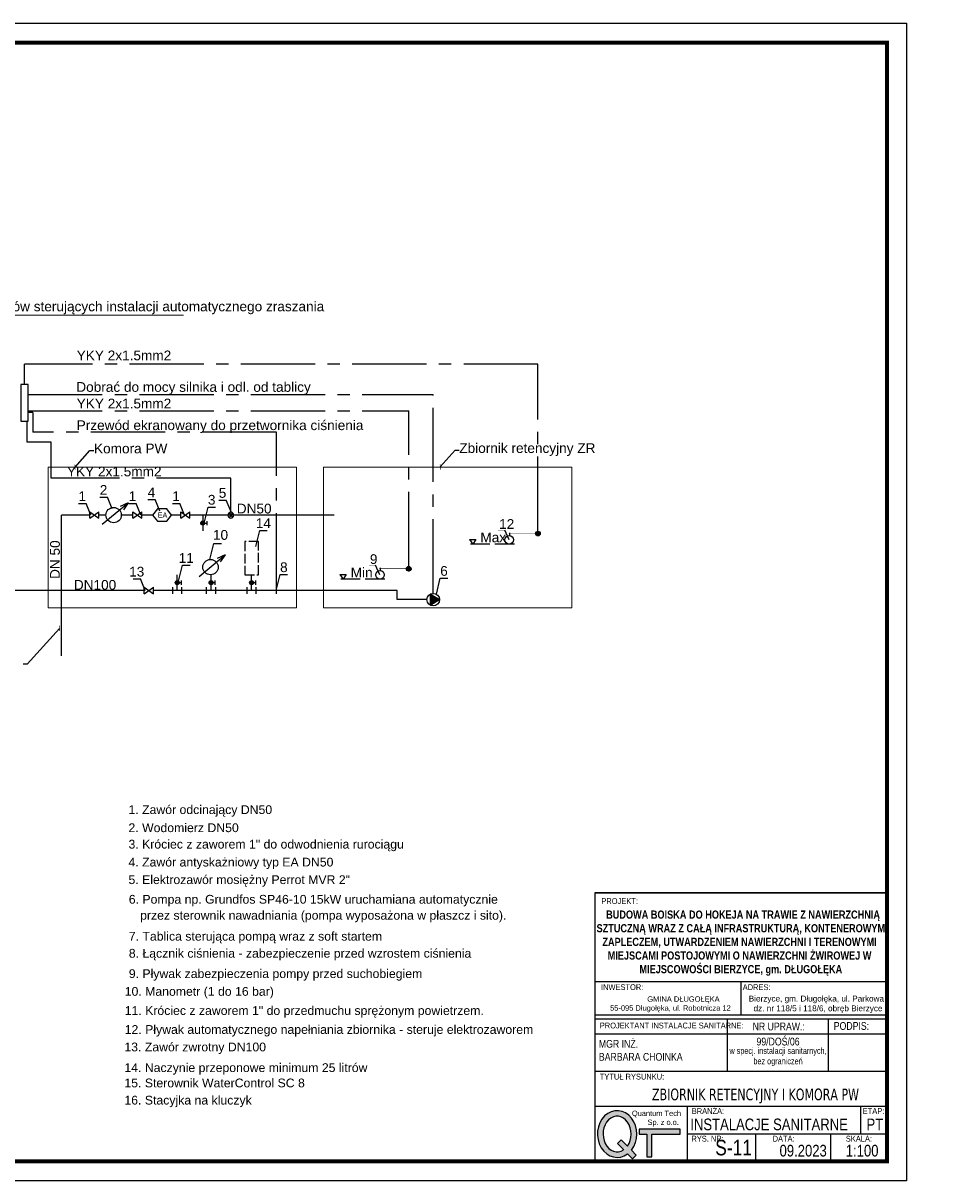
# Model space of a CAD drawing. Extents: x -118729 to -53705, y 33529 to 45095.
# Tile 83 of 83: x -56036 to -53705, y 33529 to 36499. Entities that reach past the tile are written whole.
import ezdxf
from ezdxf.enums import TextEntityAlignment as Align

# ---------------------------------------------------------------- set-up
doc = ezdxf.new("R2010")
doc.units = 0
doc.header["$LTSCALE"] = 10
doc.header["$MEASUREMENT"] = 0
doc.linetypes.add('CENTER2', pattern=[28.575, 19.05, -3.175, 3.175, -3.175])
doc.linetypes.add('GEN3A', pattern=[3.125, 2.5, -0.625])
doc.layers.get('0').update_dxf_attribs({"color": 9, "linetype": 'CONTINUOUS'})
doc.layers.add('0N', color=7, linetype='CONTINUOUS', lineweight=0)
doc.layers.add('S_TAB_RZĘDNYCH', color=9, linetype='CONTINUOUS', lineweight=13)
for name, color, linetype in [('GR025', 7, 'CONTINUOUS'), ('GR_025', 131, 'CONTINUOUS'), ('LEITUNG110', 91, 'CONTINUOUS'), ('LEITUNG63', 30, 'CONTINUOUS'), ('linie', 7, 'CONTINUOUS'), ('PRZEWOD STERUJACY 2(3)x1.5mm2', 6, 'GEN3A'), ('VENTIL', 7, 'CONTINUOUS')]:
    doc.layers.add(name, color=color, linetype=linetype)
doc.styles.add('LEGNICA', font='arial.ttf')
doc.styles.add('PS-opis-bg', font='txt', dxfattribs={"width": 0.8})
doc.styles.add('ROMANS', font='arial.ttf', dxfattribs={"height": 20})
doc.dimstyles.new('ISO-25', dxfattribs={"dimtxt": 20, "dimasz": 10, "dimexe": 10, "dimexo": 1, "dimgap": 2, "dimtad": 1, "dimdec": 0, "dimtxsty": 'LEGNICA', "dimblk": 'ARCHTICK', "dimcen": 2.5, "dimclrd": 4, "dimclrt": 6, "dimadec": 0, "dimazin": 0, "dimtfac": 1, "dimtdec": 0, "dimtmove": 1, "dimatfit": 3, "dimldrblk": 'ARCHTICK', "dimfxl": 0, "dimarcsym": 0})

# ---------------------------------------------------------------- blocks, each defined once
blk = doc.blocks.new('_ARCHTICK')
at = {"color": 0, "linetype": 'ByBlock', "const_width": 0.15}
blk.add_lwpolyline([(-0.5, -0.5), (0.5, 0.5)], dxfattribs=at)
blk = doc.blocks.new('A$C1CD21F0D')
at = {"layer": 'VENTIL'}
for p, q in [((1.5, 5.6), (4.5, 0.4)), ((1.5, 0.4), (4.5, 5.6))]:
    blk.add_line(p, q, dxfattribs=at)
blk.add_circle((3, 3), 3, dxfattribs=at)
blk = doc.blocks.new('zw$C8BF')
h = blk.add_hatch(color=256)
edge = h.paths.add_edge_path()
edge.add_line((6.45, 1.06), (7.51, 0))
edge.add_line((7.51, 0), (8.29, 0.78))
edge.add_line((8.29, 0.78), (7.24, 1.83))
edge.add_ellipse((4.2, 5.28), major_axis=(0, 5), ratio=0.84, start_angle=226.3587, end_angle=572.4392)
edge = h.paths.add_edge_path(flags=16)
edge.add_line((4.26, 3.25), (5.6, 1.92))
edge.add_ellipse((4.2, 5.28), major_axis=(0, -3.8), ratio=0.789474, start_angle=-313.1631, end_angle=27.7397, ccw=False)
edge.add_line((6.39, 2.68), (5.04, 4.03))
edge.add_line((5.04, 4.03), (4.26, 3.25))
blk.add_hatch(color=256).paths.add_polyline_path([(8.92, 6.29), (8.92, 5.23), (10.55, 5.23), (10.55, 0.42), (11.6, 0.42), (11.6, 5.23), (17.67, 5.23), (17.67, 6.29)])
for points in [[(11.6, 5.23), (17.67, 5.23), (17.67, 6.29), (8.92, 6.29), (8.92, 5.23), (10.55, 5.23)], [(10.55, 5.23), (10.55, 0.42), (11.6, 0.42), (11.6, 5.23)], [(6.39, 2.68), (5.04, 4.03), (4.26, 3.25), (5.6, 1.92)], [(6.45, 1.06), (7.51, 0), (8.29, 0.78), (7.24, 1.83)]]:
    blk.add_lwpolyline(points)
for major_axis, ratio, start_param, end_param in [((0, 5), 0.84, 3.950705, 9.990949), ((0, 3.8), 0.789474, 3.95905, 9.908927)]:
    blk.add_ellipse((4.2, 5.28), major_axis=major_axis, ratio=ratio, start_param=start_param, end_param=end_param)
at = {"insert": (6.89, 10.28), "char_height": 1.15, "width": 10.7802, "attachment_point": 1}
blk.add_mtext('{\\f@MS UI Gothic|b0|i0|c238|p34;\\W1.11329; }{\\f@MS UI Gothic|b0|i0|c238|p34;Quantum Tech }\\P{\\f@MS UI Gothic|b0|i0|c238|p34;\\W8.89534; }{\\f@MS UI Gothic|b0|i0|c238|p34;Sp. z o.o.}', dxfattribs=at)

msp = doc.modelspace()

# ---------------------------------------------------------------- hatches: boundary and pattern name
at = {"layer": 'GR025', "linetype": 'Continuous'}
h = msp.add_hatch(dxfattribs=at)
h.set_pattern_fill('ANSI37', color=256, scale=0.375, angle=90, style=0)
h.set_pattern_definition([(135, (-51579.9912, 34091.9598), (-0.841899, -0.841899), []), (225, (-51579.9912, 34091.9598), (0.841899, -0.841899), [])])
h.paths.add_polyline_path([(-54715.75, 35195.36), (-54715.75, 35192.58, -0.4128839), (-54712.64, 35189.46), (-54709.86, 35189.46, 0.4135093)])
h.paths.add_polyline_path([(-54715.75, 35192.58), (-54715.75, 35195.36, 0.4149181), (-54721.67, 35189.46), (-54718.89, 35189.46, -0.4155445)])
h.paths.add_polyline_path([(-54715.75, 35183.56), (-54715.75, 35186.33, -0.4155445), (-54718.89, 35189.46), (-54721.67, 35189.46, 0.4149181)])
h.paths.add_polyline_path([(-54709.86, 35189.46), (-54712.64, 35189.46, -0.4128839), (-54715.75, 35186.33), (-54715.75, 35183.56, 0.4135093)])
h = msp.add_hatch(dxfattribs=at)
h.set_pattern_fill('ANSI37', color=256, scale=0.375, angle=90, style=0)
h.set_pattern_definition([(135, (-51911.5755, 34001.8108), (-0.841899, -0.841899), []), (225, (-51911.5755, 34001.8108), (0.841899, -0.841899), [])])
h.paths.add_polyline_path([(-55047.34, 35105.21), (-55047.34, 35102.44, -0.4128839), (-55044.23, 35099.31), (-55041.45, 35099.31, 0.4135093)])
h.paths.add_polyline_path([(-55047.34, 35102.44), (-55047.34, 35105.21, 0.4149181), (-55053.25, 35099.31), (-55050.48, 35099.31, -0.4155445)])
h.paths.add_polyline_path([(-55047.34, 35093.41), (-55047.34, 35096.19, -0.4155445), (-55050.48, 35099.31), (-55053.25, 35099.31, 0.4149181)])
h.paths.add_polyline_path([(-55041.45, 35099.31), (-55044.23, 35099.31, -0.4128839), (-55047.34, 35096.19), (-55047.34, 35093.41, 0.4135093)])
at = {"layer": 'GR025', "ltscale": 10}
msp.add_hatch(color=256, dxfattribs=at).paths.add_polyline_path([(-54992.5, 35033.92), (-54968.27, 35019.93), (-54992.5, 35005.93)])
at = {"layer": 'linie', "ltscale": 10}
h = msp.add_hatch(color=256, dxfattribs=at)
edge = h.paths.add_edge_path()
edge.add_ellipse((-55575.87, 35216.31), major_axis=(5.02, 0), ratio=1, start_angle=0, end_angle=360)
h = msp.add_hatch(color=256, dxfattribs=at)
edge = h.paths.add_edge_path()
edge.add_ellipse((-55641.16, 35063.56), major_axis=(5.02, 0), ratio=1, start_angle=0, end_angle=360)
h = msp.add_hatch(color=256, dxfattribs=at)
edge = h.paths.add_edge_path()
edge.add_ellipse((-55554.35, 35063.56), major_axis=(5.02, 0), ratio=1, start_angle=0, end_angle=360)
h = msp.add_hatch(color=256, dxfattribs=at)
edge = h.paths.add_edge_path()
edge.add_ellipse((-55450.36, 35063.56), major_axis=(5.02, 0), ratio=1, start_angle=0, end_angle=360)

# ---------------------------------------------------------------- linework, layer by layer
for p, q in [((-54570.17, 34267.45), (-53820.17, 34267.45)), ((-53820.17, 34267.45), (-54570.17, 34267.45)), ((-54570.17, 34267.45), (-54570.17, 33578.92)), ((-53820.17, 33578.92), (-53820.17, 34267.45)), ((-54570.17, 34040.16), (-53820.17, 34040.16)), ((-54195.17, 34040.16), (-54195.17, 33954.5)), ((-54570.17, 33954.5), (-53820.17, 33954.5)), ((-54570.17, 33944.5), (-53820.17, 33944.5)), ((-54570.17, 33944.5), (-53820.17, 33944.5)), ((-54570.17, 33944.5), (-53820.17, 33944.5)), ((-54570.17, 33944.5), (-53820.17, 33944.5)), ((-54570.17, 33944.5), (-53820.17, 33944.5)), ((-54570.17, 33944.5), (-53820.17, 33944.5)), ((-54570.17, 33944.5), (-53820.17, 33944.5)), ((-54570.17, 33944.5), (-53820.17, 33944.5)), ((-54570.17, 33944.5), (-53820.17, 33944.5)), ((-54570.17, 33944.5), (-53820.17, 33944.5)), ((-54229.37, 33944.5), (-54229.37, 33944.5)), ((-54229.37, 33810.66), (-54229.37, 33944.5)), ((-53970.1, 33944.5), (-53970.1, 33944.5)), ((-53970.1, 33810.66), (-53970.1, 33944.5)), ((-54570.17, 33906.41), (-53820.17, 33906.41)), ((-54570.17, 33810.66), (-53820.17, 33810.66)), ((-54570.17, 33810.66), (-53820.17, 33810.66)), ((-54570.17, 33810.66), (-53820.17, 33810.66)), ((-54570.17, 33810.66), (-53820.17, 33810.66)), ((-54570.17, 33810.66), (-53820.17, 33810.66)), ((-54570.17, 33810.66), (-53820.17, 33810.66)), ((-54570.17, 33810.66), (-53820.17, 33810.66)), ((-54570.17, 33810.66), (-53820.17, 33810.66)), ((-54570.17, 33810.66), (-53820.17, 33810.66)), ((-54570.17, 33810.66), (-53820.17, 33810.66)), ((-54570.17, 33810.66), (-53820.17, 33810.66)), ((-54570.17, 33810.66), (-53820.17, 33810.66)), ((-54570.17, 33810.66), (-53820.17, 33810.66)), ((-54570.17, 33810.66), (-53820.17, 33810.66)), ((-54570.17, 33810.66), (-53820.17, 33810.66)), ((-54570.17, 33810.66), (-53820.17, 33810.66)), ((-54570.17, 33810.66), (-53820.17, 33810.66)), ((-54570.17, 33810.66), (-53820.17, 33810.66)), ((-54570.17, 33810.66), (-53820.17, 33810.66)), ((-54229.37, 33810.66), (-54229.37, 33810.66)), ((-53970.1, 33810.66), (-53970.1, 33810.66)), ((-54570.17, 33720.66), (-53820.17, 33720.66)), ((-54570.17, 33720.66), (-53820.17, 33720.66)), ((-54570.17, 33720.66), (-53820.17, 33720.66)), ((-54331.98, 33578.92), (-54331.98, 33720.66)), ((-53887.61, 33649.79), (-53887.61, 33720.66)), ((-54331.98, 33649.79), (-53820.17, 33649.79)), ((-54156.93, 33578.92), (-54156.93, 33649.79)), ((-53964.47, 33578.92), (-53964.47, 33649.79)), ((-54570.17, 33578.92), (-53820.17, 33578.92)), ((-54570.17, 33578.92), (-53820.17, 33578.92)), ((-54570.17, 33578.92), (-53820.17, 33578.92)), ((-54570.17, 33578.92), (-53820.17, 33578.92)), ((-54570.17, 33578.92), (-53820.17, 33578.92)), ((-54570.17, 33578.92), (-53820.17, 33578.92))]:
    msp.add_line(p, q)
msp.add_lwpolyline([(-57970.17, 36498.92), (-53770.17, 36498.92), (-53770.17, 33528.92), (-57970.17, 33528.92)], close=True)
at = {"const_width": 10}
msp.add_lwpolyline([(-57870.17, 33578.92), (-57870.17, 36448.92), (-53820.17, 36448.92), (-53820.17, 33578.92)], close=True, dxfattribs=at)
at = {"layer": '0N'}
msp.add_line((-56598.97, 35749.45), (-55625.31, 35749.45), dxfattribs=at)
at = {"layer": '0N', "ltscale": 10}
for points in [[(-55972.43, 34998.93), (-55335.02, 34998.93), (-55335.02, 35359.96), (-55972.43, 35359.96)], [(-55265.92, 34998.93), (-54628.51, 34998.93), (-54628.51, 35359.96), (-55265.92, 35359.96)]]:
    msp.add_lwpolyline(points, close=True, dxfattribs=at)
at = {"layer": 'GR025', "linetype": 'CENTER2'}
for p in [(-56023.91, 35545.92), (-54984.43, 35036.08)]:
    msp.add_line(p, (-54984.43, 35545.92), dxfattribs=at)
at = {"layer": 'GR025', "ltscale": 10}
for p, q in [((-55865.28, 35228.61), (-55865.28, 35245.16)), ((-55865.28, 35228.61), (-55841.89, 35245.16)), ((-55865.28, 35245.16), (-55841.89, 35228.61)), ((-55841.89, 35228.61), (-55841.89, 35245.16)), ((-55755.07, 35245.16), (-55731.67, 35228.61)), ((-55755.07, 35228.61), (-55731.67, 35245.16)), ((-55755.07, 35228.61), (-55755.07, 35245.16)), ((-55731.67, 35228.61), (-55731.67, 35245.16)), ((-55632.12, 35228.61), (-55632.12, 35245.16)), ((-55632.12, 35228.61), (-55608.72, 35245.16)), ((-55632.12, 35245.16), (-55608.72, 35228.61)), ((-55608.72, 35228.61), (-55608.72, 35245.16)), ((-54891.34, 35174.18), (-54883.06, 35162.48)), ((-54891.34, 35174.18), (-54874.78, 35174.18)), ((-54874.78, 35174.18), (-54883.06, 35162.48)), ((-55224, 35084.09), (-55215.73, 35072.39)), ((-55224, 35084.09), (-55207.45, 35084.09)), ((-55207.45, 35084.09), (-55215.73, 35072.39)), ((-55725.63, 35035.13), (-55725.63, 35051.69)), ((-55725.63, 35035.13), (-55702.23, 35051.69)), ((-55725.63, 35051.69), (-55702.23, 35035.13)), ((-55702.23, 35035.13), (-55702.23, 35051.69)), ((-55652.67, 35035.13), (-55652.67, 35051.69)), ((-55629.27, 35035.13), (-55629.27, 35051.69)), ((-55565.85, 35035.13), (-55565.85, 35051.69)), ((-55542.46, 35035.13), (-55542.46, 35051.69)), ((-55461.87, 35035.13), (-55461.87, 35051.69)), ((-55438.47, 35035.13), (-55438.47, 35051.69)), ((-55386.76, 35035.13), (-55386.76, 35051.69))]:
    msp.add_line(p, q, dxfattribs=at)
at = {"layer": 'GR025', "linetype": 'Continuous', "ltscale": 10}
for p, q in [((-54789.36, 35173.52), (-54800.95, 35198.44)), ((-55120.95, 35083.37), (-55132.53, 35108.29))]:
    msp.add_line(p, q, dxfattribs=at)
at = {"layer": 'GR025', "linetype": 'Continuous', "ltscale": 200}
for p, q in [((-54715.75, 35182.39), (-54715.75, 35196.29)), ((-54722.51, 35189.46), (-54707.93, 35189.46)), ((-55047.34, 35092.24), (-55047.34, 35106.14)), ((-55054.09, 35099.31), (-55039.51, 35099.31))]:
    msp.add_line(p, q, dxfattribs=at)
at = {"layer": 'GR025', "linetype": 'Continuous'}
for p, q in [((-54789.08, 35191.45), (-54789.08, 35184.55)), ((-55120.66, 35101.3), (-55120.66, 35094.41))]:
    msp.add_line(p, q, dxfattribs=at)
at = {"layer": 'GR025', "linetype": 'GEN3A', "ltscale": 2}
for p, q in [((-54776.24, 35162.48), (-54901.21, 35162.48)), ((-55108.91, 35072.39), (-55233.87, 35072.39))]:
    msp.add_line(p, q, dxfattribs=at)
at = {"layer": 'GR025', "ltscale": 10}
for points in [[(-56042.64, 35478.22), (-56023.91, 35478.22), (-56023.91, 35571.82), (-56042.64, 35571.82)], [(-54968.27, 35019.93), (-54992.5, 35033.92), (-54992.5, 35005.93)]]:
    msp.add_lwpolyline(points, close=True, dxfattribs=at)
at = {"layer": 'GR025', "linetype": 'Continuous', "ltscale": 10, "const_width": 1.06}
for points in [[(-54817.99, 35198.44), (-54800.95, 35198.44)], [(-55149.58, 35108.29), (-55132.53, 35108.29)]]:
    msp.add_lwpolyline(points, dxfattribs=at)
at = {"layer": 'GR025', "linetype": 'GEN3A'}
msp.add_lwpolyline([(-55468.07, 35083.7), (-55432.65, 35083.7), (-55432.65, 35168.95), (-55468.07, 35168.95)], close=True, dxfattribs=at)
at = {"layer": 'GR025', "linetype": 'Continuous', "const_width": 1.25}
for points in [[(-54715.75, 35189.46), (-54791, 35189.46)], [(-55047.34, 35099.31), (-55122.58, 35099.31)]]:
    msp.add_lwpolyline(points, dxfattribs=at)
at = {"layer": 'GR025', "ltscale": 10}
for centre, radius in [((-55804.32, 35236.89), 19.69), ((-54984.43, 35019.93), 16.16)]:
    msp.add_circle(centre, radius, dxfattribs=at)
at = {"layer": 'GR025', "linetype": 'Continuous'}
for centre, radius in [((-54715.77, 35189.46), 5.9), ((-54789.36, 35173.52), 11.04), ((-54715.77, 35189.46), 3.12), ((-55120.95, 35083.37), 11.04), ((-55047.35, 35099.31), 5.9), ((-55047.35, 35099.31), 3.12)]:
    msp.add_circle(centre, radius, dxfattribs=at)
at = {"layer": 'GR_025', "ltscale": 10}
msp.add_lwpolyline([(-55704.23, 35236.89), (-55692.19, 35221), (-55668.11, 35221), (-55656.07, 35236.89), (-55668.11, 35253.17), (-55692.19, 35253.17)], close=True, dxfattribs=at)
at = {"layer": 'LEITUNG110', "ltscale": 10}
for p, q in [((-55723.29, 35043.41), (-56866.1, 35043.41)), ((-55323.8, 35043.41), (-55702.23, 35043.41)), ((-55076.96, 35043.41), (-55323.8, 35043.41)), ((-55000.58, 35019.93), (-55076.96, 35019.93))]:
    msp.add_line(p, q, dxfattribs=at)
at = {"layer": 'LEITUNG110'}
msp.add_line((-55076.96, 35019.93), (-55076.96, 35043.41), dxfattribs=at)
at = {"layer": 'LEITUNG63', "ltscale": 10}
for p, q in [((-55938.03, 34876.1), (-55938.03, 35236.89)), ((-55865.28, 35236.89), (-55938.03, 35236.89)), ((-55824.01, 35236.89), (-55841.89, 35236.89)), ((-55755.07, 35236.89), (-55784.63, 35236.89)), ((-55704.23, 35236.89), (-55731.67, 35236.89)), ((-55632.12, 35236.89), (-55656.07, 35236.89)), ((-55238.67, 35236.46), (-55608.72, 35236.46))]:
    msp.add_line(p, q, dxfattribs=at)
at = {"layer": 'linie', "ltscale": 10}
for p, q in [((-55894.14, 35266.67), (-55875, 35266.67)), ((-55862.94, 35236.89), (-55875, 35266.67)), ((-55839.57, 35282.8), (-55820.43, 35282.8)), ((-55833.42, 35213.18), (-55766.85, 35268.12)), ((-55808.38, 35253.02), (-55820.43, 35282.8)), ((-55766.85, 35268.12), (-55787.26, 35259.12)), ((-55766.85, 35268.12), (-55779.19, 35250.58)), ((-55765.51, 35266.67), (-55746.37, 35266.67)), ((-55734.32, 35236.89), (-55746.37, 35266.67)), ((-55716.74, 35276.47), (-55697.59, 35276.47)), ((-55685.54, 35246.68), (-55697.59, 35276.47)), ((-55653.72, 35266.67), (-55634.57, 35266.67)), ((-55622.52, 35236.89), (-55634.57, 35266.67)), ((-55572.35, 35216.49), (-55562.16, 35257.55)), ((-55562.16, 35257.55), (-55543.02, 35257.55)), ((-55534.34, 35275.12), (-55515.2, 35275.12)), ((-55503.15, 35245.34), (-55515.2, 35275.12)), ((-55575.87, 35236.46), (-55575.87, 35196.16)), ((-55575.87, 35216.31), (-55565.25, 35216.31)), ((-55565.25, 35221.62), (-55565.25, 35210.99)), ((-55565.25, 35210.99), (-55565.25, 35210.99)), ((-55439.74, 35156.32), (-55429.56, 35197.39)), ((-55429.56, 35197.39), (-55410.41, 35197.39)), ((-55557.1, 35122.99), (-55546.92, 35164.05)), ((-55546.92, 35164.05), (-55527.77, 35164.05)), ((-55637.64, 35067.13), (-55627.46, 35108.19)), ((-55627.46, 35108.19), (-55608.32, 35108.19)), ((-55584.89, 35079.63), (-55518.33, 35134.57)), ((-55518.33, 35134.57), (-55538.74, 35125.57)), ((-55518.33, 35134.57), (-55530.67, 35117.04)), ((-55641.16, 35043.41), (-55641.16, 35083.7)), ((-55554.35, 35043.41), (-55554.35, 35083.7)), ((-55450.36, 35043.41), (-55450.36, 35083.7)), ((-55387.17, 35043.41), (-55376.99, 35084.47)), ((-55376.99, 35084.47), (-55357.84, 35084.47)), ((-55754.49, 35073.19), (-55735.34, 35073.19)), ((-55723.29, 35043.41), (-55735.34, 35073.19)), ((-55641.16, 35063.56), (-55630.55, 35063.56)), ((-55630.55, 35058.24), (-55630.55, 35068.87)), ((-55630.55, 35068.87), (-55630.55, 35068.87)), ((-55554.35, 35063.56), (-55543.73, 35063.56)), ((-55543.73, 35068.87), (-55543.73, 35068.87)), ((-55543.73, 35058.24), (-55543.73, 35068.87)), ((-55450.36, 35063.56), (-55439.74, 35063.56)), ((-55439.74, 35058.24), (-55439.74, 35068.87)), ((-55439.74, 35068.87), (-55439.74, 35068.87)), ((-54976.35, 35033.92), (-54966.16, 35074.98)), ((-54966.16, 35074.98), (-54947.02, 35074.98))]:
    msp.add_line(p, q, dxfattribs=at)
for centre, radius in [((-55575.87, 35216.31), 5.02), ((-55555.8, 35103.34), 19.69), ((-55641.16, 35063.56), 5.02), ((-55554.35, 35063.56), 5.02), ((-55450.36, 35063.56), 5.02)]:
    msp.add_circle(centre, radius, dxfattribs=at)
at = {"layer": 'PRZEWOD STERUJACY 2(3)x1.5mm2', "linetype": 'CENTER2'}
for p, q in [((-54715.75, 35623.76), (-56033.28, 35623.76)), ((-56033.28, 35571.82), (-56033.28, 35623.76)), ((-54715.75, 35196.29), (-54715.75, 35623.76)), ((-56023.91, 35504.02), (-55047.34, 35504.02)), ((-56011.26, 35499.92), (-56023.91, 35499.92)), ((-56011.26, 35499.92), (-56011.26, 35449.47)), ((-55047.34, 35106.14), (-55047.34, 35504.02)), ((-56025.86, 35423.56), (-56025.86, 35478.22)), ((-55386.76, 35449.47), (-56011.26, 35449.47)), ((-55386.76, 35051.69), (-55386.76, 35449.47)), ((-55964.57, 35423.56), (-56025.86, 35423.56)), ((-55964.57, 35331.41), (-55964.57, 35423.56)), ((-55503.45, 35331.41), (-55964.57, 35331.41)), ((-55503.45, 35243.96), (-55503.45, 35331.41))]:
    msp.add_line(p, q, dxfattribs=at)

# ---------------------------------------------------------------- block references
at = {"xscale": 12, "yscale": 12, "zscale": 12}
msp.add_blockref('zw$C8BF', (-54562.96, 33585.72), dxfattribs=at)
at = {"layer": 'GR025', "xscale": -2.5, "yscale": 2.5, "zscale": 2.5, "rotation": 180}
msp.add_blockref('A$C1CD21F0D', (-55510.95, 35243.96), dxfattribs=at)

# ---------------------------------------------------------------- texts
at = {"style": 'ROMANS'}
for s, p in [('1. Zawór odcinający DN50', (-55766.23, 34469.97)), ('2. Wodomierz DN50', (-55766.23, 34423.54)), ('3. Króciec z zaworem 1" do odwodnienia rurociągu', (-55766.23, 34381.35)), ('4. Zawór antyskażniowy typ EA DN50', (-55766.23, 34335.36)), ('5. Elektrozawór mosiężny Perrot MVR 2"', (-55766.23, 34290.3)), ('6. Pompa np. Grundfos SP46-10 15kW uruchamiana automatycznie', (-55765.39, 34239.98)), ('przez sterownik nawadniania (pompa wyposażona w płaszcz i sito).', (-55736.43, 34198.95)), ('7. Tablica sterująca pompą wraz z soft startem', (-55765.39, 34145.18)), ('8. Łącznik ciśnienia - zabezpieczenie przed wzrostem ciśnienia', (-55765.39, 34101.44)), ('9. Pływak zabezpieczenia pompy przed suchobiegiem', (-55765.39, 34049.21)), ('10. Manometr (1 do 16 bar)', (-55775.86, 34003.72)), ('11. Króciec z zaworem 1" do przedmuchu sprężonym powietrzem.', (-55775.86, 33954.56)), ('12. Pływak automatycznego napełniania zbiornika - steruje elektrozaworem', (-55775.86, 33905.97)), ('13. Zawór zwrotny DN100', (-55776.7, 33861.09)), ('14. Naczynie przeponowe minimum 25 litrów', (-55776.7, 33808.07)), ('15. Sterownik WaterControl SC 8', (-55776.7, 33768.8)), ('16. Stacyjka na kluczyk', (-55776.7, 33724.71))]:
    msp.add_text(s, height=22.5, dxfattribs=at).set_placement(p)
at = {"style": 'PS-opis-bg'}
for s, insert, char_height, width, attachment_point in [('{\\fArial|b0|i0|c238|p34;PROJEKT:}', (-54553.03, 34254.23), 15, 303.3629, 1), ('{\\fArial|b1|i0|c128|p34;\\W2.57821; }{\\fArial|b1|i0|c128|p34;\\H1.16667x;BUDOWA BOISKA DO HOKEJA NA TRAWIE Z NAWIERZCHNIĄ }{\\fArial|b1|i0|c128|p34;\\W2.57821; }{\\fArial|b1|i0|c128|p34;\\H1.16667x;SZTUCZNĄ WRAZ Z CAŁĄ INFRASTRUKTURĄ, KONTENEROWYM }{\\fArial|b1|i0|c128|p34;\\W2.57821; }{\\fArial|b1|i0|c128|p34;\\H1.16667x;ZAPLECZEM, UTWARDZENIEM NAWIERZCHNI I TERENOWYMI }{\\fArial|b1|i0|c128|p34;\\W2.57821; }{\\fArial|b1|i0|c128|p34;\\H1.16667x;MIEJSCAMI POSTOJOWYMI O NAWIERZCHNI ŻWIROWEJ W }{\\fArial|b1|i0|c128|p34;\\W2.57821; }{\\fArial|b1|i0|c128|p34;\\H1.16667x;MIEJSCOWOŚCI BIERZYCE, gm. DŁUGOŁĘKA}', (-54195.17, 34138.74), 18, 750, 5), ('{\\fArial|b0|i0|c238|p34;INWESTOR:\\P}', (-54554.01, 34033.45), 15, 303.3629, 1), ('{\\fArial|b0|i0|c238|p34;ADRES:}', (-54190.37, 34033.23), 15, 303.3629, 1), ('{\\fArial|b0|i0|c238|p34;PROJEKTANT INSTALACJE SANITARNE:}', (-54557.05, 33934.89), 15, 342.5322, 1), ('{\\fArial|b0|i0|c238|p34;NR UPRAW.:}', (-54164.98, 33934.89), 20, 166.5345, 1), ('{\\fArial|b0|i0|c238|p34;PODPIS:}', (-53956.76, 33936.3), 20, 166.5345, 1), ('{\\fArial|b0|i0|c238|p34;MGR INŻ. \\PBARBARA CHOINKA}', (-54559.35, 33890.41), 20, 659.9086, 1), ('{\\fArial|b0|i0|c238|p34;99/DOŚ/06}', (-54099.73, 33886.14), 20, 259.2699, 5), ('{\\fArial|b0|i0|c238|p34;w specj. instalacji sanitarnych, }{\\fArial|b0|i0|c238|p34;bez ograniczeń}', (-54099.73, 33846.92), 16, 259.2699, 5), ('{\\fArial|b0|i0|c238|p34;TYTUŁ RYSUNKU:}', (-54557.05, 33803.75), 15, 303.3629, 1), ('{\\fTahoma|b0|i0|c238|p34;ZBIORNIK RETENCYJNY I KOMORA PW}', (-54423.11, 33765.64), 30, 892.1281, 1), ('{\\fArial|b0|i0|c238|p34;BRANŻA:}', (-54321.07, 33715.46), 15, 140.791, 1), ('{\\fArial|b0|i0|c238|p34;ETAP:}', (-53882.49, 33715.46), 15, 55.8302, 1), ('{\\fArial|b0|i0|c238|p34;INSTALACJE SANITARNE}', (-54324.83, 33688.73), 30, 437.225, 1), ('{\\fArial|b0|i0|c238|p34;PT}', (-53872.79, 33688.73), 30, 291.2258, 1), ('{\\fArial|b0|i0|c238|p34;RYS. NR:}', (-54322.02, 33644.59), 15, 140.791, 1), ('{\\fArial|b0|i0|c238|p34;S-11}', (-54213.74, 33614.03), 40, 111.0738, 5), ('{\\fArial|b0|i0|c238|p34;DATA:}', (-54113.62, 33644.59), 15, 78.879, 1), ('{\\fArial|b0|i0|c238|p34;09.2023}', (-54095.81, 33621.37), 30, 122.7148, 1), ('{\\fArial|b0|i0|c238|p34;SKALA:}', (-53925.75, 33644.59), 15, 78.879, 1), ('{\\fArial|b0|i0|c238|p34;1:100}', (-53925.89, 33621.37), 30, 122.7148, 1)]:
    msp.add_mtext(s, dxfattribs=dict(at, insert=insert, char_height=char_height, width=width, attachment_point=attachment_point))
at = {"char_height": 15, "width": 375, "attachment_point": 5}
for s, insert in [('{\\fArial|b0|i0|c238|p34;\\W2.17542; }{\\fArial|b0|i0|c238|p34;Bierzyce, gm. Długołęka, ul. Parkowa}\\P{\\fArial|b0|i0|c238|p34;\\W3.63939; }{\\A1;\\fArial|b0|i0|c238|p34;dz. nr 118/5 i 118/6, obręb Bierzyce}', (-54007.67, 33981.73)), ('{\\fArial|b0|i0|c238|p34;\\W6.91947;  }{\\A1;\\fArial|b0|i0|c238|p34;\\H0.91667x;GMINA DŁUGOŁĘKA}\\P{\\fArial|b0|i0|c238|p34;\\W2.34509; }{\\A1;\\fArial|b0|i0|c238|p34;\\H0.91667x;55-095 Długołęka, ul. Robotnicza 12}', (-54382.67, 33981.73))]:
    msp.add_mtext(s, dxfattribs=dict(at, insert=insert))
at = {"layer": 'GR025', "ltscale": 10}
msp.add_text('EA', height=13.455, dxfattribs=at).set_placement((-55678.93, 35230.08), align=Align.CENTER)
at = {"layer": 'S_TAB_RZĘDNYCH', "color": 7, "style": 'ROMANS'}
for s, p in [('Schemat rozmieszczenia przewodów sterujących instalacji automatycznego zraszania', (-56593.55, 35759.68)), ('YKY 2x1.5mm2', (-55899.09, 35633.99)), ('Dobrać do mocy silnika i odl. od tablicy', (-55900.13, 35553.1)), ('YKY 2x1.5mm2', (-55899.09, 35510.6)), ('Przewód ekranowany do przetwornika ciśnienia', (-55899.09, 35454.92)), ('YKY 2x1.5mm2', (-55924.06, 35336.24)), ('12', (-54815.32, 35201.56)), ('10', (-55549.56, 35173.5)), ('Max', (-54863.4, 35167.17)), ('9', (-55146.9, 35111.41)), ('Min', (-55196.07, 35077.07))]:
    msp.add_text(s, height=25, dxfattribs=at).set_placement(p)
for s, p in [('2', (-55830.19, 35288.93)), ('1', (-55884.76, 35272.8)), ('1', (-55756.13, 35272.8)), ('4', (-55707.35, 35282.59)), ('1', (-55644.33, 35272.8)), ('3', (-55552.78, 35263.68)), ('5', (-55524.96, 35281.25)), ('DN50', (-55443.78, 35241.1)), ('14', (-55420.17, 35203.51)), ('11', (-55618.08, 35114.32)), ('8', (-55367.6, 35090.59)), ('6', (-54956.78, 35081.11)), ('13', (-55745.1, 35079.32)), ('DN100', (-55852.05, 35045.37))]:
    msp.add_text(s, height=25, dxfattribs=at).set_placement(p, align=Align.CENTER)
msp.add_text('DN 50', height=25, rotation=90, dxfattribs=at).set_placement((-55942.43, 35073.07))
at = {"layer": 'S_TAB_RZĘDNYCH', "color": 7, "char_height": 25, "attachment_point": 1, "style": 'ROMANS'}
for s, insert in [('Komora PW ', (-55854.66, 35420.24)), ('Zbiornik retencyjny ZR', (-54917.52, 35421.25))]:
    msp.add_mtext(s, dxfattribs=dict(at, insert=insert))

# ---------------------------------------------------------------- leaders
at = {"layer": 'GR025', "annotation_type": 0, "has_hookline": 1, "hookline_direction": 0}
for points, text_width in [([(-55903.45, 35359.96), (-55865.29, 35402.84), (-55855.29, 35402.84)], 185.3), ([(-54966.3, 35360.62), (-54928.14, 35403.47), (-54918.14, 35403.47)], 348.21)]:
    msp.add_leader(points, dimstyle='ISO-25', override={"dimgap": 0.625, "dimtad": 0}, dxfattribs=dict(at, text_width=text_width))
at = {"layer": 'GR_025', "color": 0, "annotation_type": 0, "has_hookline": 1, "hookline_direction": 1, "text_width": 901.91}
msp.add_leader([(-55943.22, 34946.34), (-56026.31, 34854.23), (-56036.31, 34854.23)], dimstyle='ISO-25', override={"dimgap": 0.625, "dimtad": 0}, dxfattribs=at)

doc.saveas('drawing.dxf')
